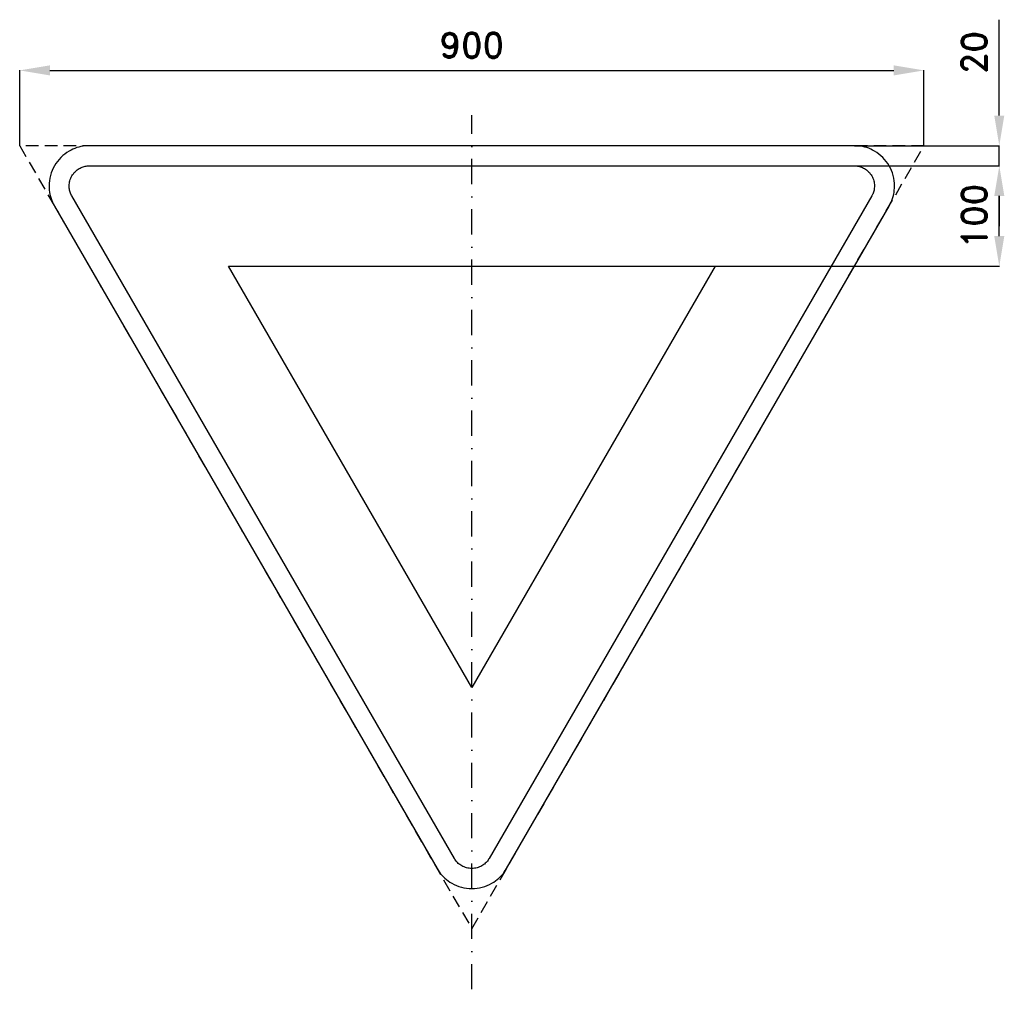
# Model space of a CAD drawing. Header units: millimetres. Extents: x -29 to 951, y -100 to 865.
import ezdxf

# ---------------------------------------------------------------- set-up
doc = ezdxf.new("R2010")
doc.units = ezdxf.units.MM
doc.header["$LTSCALE"] = 5
doc.linetypes.add('ČERCHOVANÁX2', pattern=[2, 1, -0.5, 0, -0.5])
doc.linetypes.add('ČÁRKOVANÁX2', pattern=[1.5, 1, -0.5])
doc.layers.add('Kóty', color=2, linetype='Continuous')
doc.layers.add('Značka', color=7, linetype='Continuous')
doc.styles.get("Standard").update_dxf_attribs({"font": 'romand.shx', "height": 25})
doc.dimstyles.get("Standard").update_dxf_attribs({"dimtxt": 25, "dimasz": 30, "dimexe": 0.18, "dimexo": 0.0625, "dimgap": 12.5, "dimtad": 1, "dimdec": 0, "dimzin": 0, "dimdsep": 46, "dimtxsty": 'Standard', "dimcen": 0.09, "dimadec": 0, "dimazin": 0, "dimtfac": 1, "dimtdec": 0, "dimtofl": 0, "dimtmove": 0, "dimatfit": 3, "dimfxl": 1, "dimtolj": 1, "dimtzin": 0, "dimarcsym": 0})

# ---------------------------------------------------------------- blocks, each defined once
blk = doc.blocks.new('*D0')
at = {"layer": 'Defpoints', "color": 0, "transparency": 16777216}
for p in [(870.72, 814.42), (-29.28, 739.42), (870.72, 739.42)]:
    blk.add_point(p, dxfattribs=at)
at = {"layer": 'Kóty', "color": 0, "lineweight": -2, "transparency": 16777216}
for p, q in [((-29.28, 739.48), (-29.28, 814.6)), ((0.72, 814.42), (840.72, 814.42)), ((870.72, 739.48), (870.72, 814.6))]:
    blk.add_line(p, q, dxfattribs=at)
at = {"layer": 'Kóty', "color": 0, "transparency": 16777216}
for points in [[(0.72, 819.42), (0.72, 809.42), (-29.28, 814.42)], [(840.72, 819.42), (840.72, 809.42), (870.72, 814.42)]]:
    blk.add_solid(points, dxfattribs=at)
at = {"layer": 'Kóty', "color": 0, "transparency": 16777216, "insert": (420.72, 839.42), "char_height": 25, "attachment_point": 5}
blk.add_mtext('\\A1;900', dxfattribs=at)
blk = doc.blocks.new('*D1')
at = {"layer": 'Defpoints', "color": 0, "transparency": 16777216}
for p in [(636.68, 719.42), (945.72, 719.42), (636.68, 619.42)]:
    blk.add_point(p, dxfattribs=at)
at = {"layer": 'Kóty', "color": 0, "lineweight": -2, "transparency": 16777216}
for p, q in [((636.74, 719.42), (945.9, 719.42)), ((945.72, 649.42), (945.72, 689.42)), ((636.74, 619.42), (945.9, 619.42))]:
    blk.add_line(p, q, dxfattribs=at)
at = {"layer": 'Kóty', "color": 0, "transparency": 16777216}
for points in [[(940.72, 689.42), (950.72, 689.42), (945.72, 719.42)], [(940.72, 649.42), (950.72, 649.42), (945.72, 619.42)]]:
    blk.add_solid(points, dxfattribs=at)
at = {"layer": 'Kóty', "color": 0, "transparency": 16777216, "insert": (920.72, 669.42), "char_height": 25, "attachment_point": 5, "rotation": 90}
blk.add_mtext('\\A1;100', dxfattribs=at)
blk = doc.blocks.new('*D2')
at = {"layer": 'Defpoints', "color": 0, "transparency": 16777216}
for p in [(801.44, 739.42), (945.72, 739.42), (801.43, 719.42)]:
    blk.add_point(p, dxfattribs=at)
at = {"layer": 'Kóty', "color": 0, "lineweight": -2, "transparency": 16777216}
for p, q in [((945.72, 769.42), (945.72, 864.9)), ((801.5, 739.42), (945.9, 739.42)), ((801.5, 719.42), (945.9, 719.42)), ((945.72, 689.42), (945.72, 659.42))]:
    blk.add_line(p, q, dxfattribs=at)
at = {"layer": 'Kóty', "color": 0, "transparency": 16777216}
for points in [[(940.72, 769.42), (950.72, 769.42), (945.72, 739.42)], [(940.72, 689.42), (950.72, 689.42), (945.72, 719.42)]]:
    blk.add_solid(points, dxfattribs=at)
at = {"layer": 'Kóty', "color": 0, "transparency": 16777216, "insert": (920.72, 832.16), "char_height": 25, "attachment_point": 5, "rotation": 90}
blk.add_mtext('\\A1;20', dxfattribs=at)

msp = doc.modelspace()

# ---------------------------------------------------------------- linework, layer by layer
at = {"layer": 'Kóty'}
msp.add_lwpolyline([(945.72, 719.42), (945.72, 739.42)], dxfattribs=at)
at = {"layer": 'Značka', "color": 6, "linetype": 'ČERCHOVANÁX2', "lineweight": 25, "ltscale": 5}
msp.add_line((420.72, -100.29), (420.72, 769.71), dxfattribs=at)
at = {"layer": 'Značka', "color": 6, "linetype": 'ČÁRKOVANÁX2', "ltscale": 2.5}
msp.add_lwpolyline([(-29.28, 739.42), (420.72, -40), (870.72, 739.42)], close=True, dxfattribs=at)
at = {"layer": 'Značka', "color": 5}
msp.add_lwpolyline([(5.36, 679.42), (386.08, 20), (387.19, 18.23), (388.36, 16.49, 0.055768), (393.9, 10.25, 0.055976), (400.72, 5.36, 0.069563), (410.35, 1.29, 0.069792), (420.72, 0, 0.069497), (431.07, 1.3, 0.067729), (440.72, 5.36, 0.055938), (447.58, 10.23, 0.061128), (453.08, 16.49), (454.25, 18.22), (455.36, 20), (836.08, 679.42), (837.05, 681.27, 0.010712), (837.98, 683.15, 0.055707), (840.61, 691.07, 0.055982), (841.44, 699.42, 0.069584), (840.15, 709.8, 0.069768), (836.08, 719.42, 0.069479), (829.77, 727.74, 0.067771), (821.44, 734.06, 0.055968), (813.79, 737.57, 0.061102), (805.62, 739.2, 0.012223), (803.53, 739.35, 0.004116), (801.44, 739.42), (40, 739.42), (37.91, 739.34), (35.82, 739.2, 0.055792), (27.65, 737.53, 0.055985), (20, 734.06, 0.069582), (11.66, 727.76, 0.069789), (5.36, 719.42, 0.069491), (1.31, 709.8, 0.067787), (0, 699.42, 0.055937), (0.79, 691.05, 0.060946), (3.46, 683.15), (4.38, 681.27), (5.36, 679.42)], format="xyb", dxfattribs=at)
at = {"layer": 'Značka', "color": 1}
msp.add_lwpolyline([(40, 719.42), (801.43, 719.42, -0.003561), (802.48, 719.38, -0.01079), (803.53, 719.31, -0.055813), (807.61, 718.47, -0.055978), (811.43, 716.74, -0.069561), (815.61, 713.59, -0.069786), (818.76, 709.42, -0.069513), (820.78, 704.61, -0.067822), (821.43, 699.42, -0.055944), (821.04, 695.24, -0.060884), (819.71, 691.29, -0.012192), (819.25, 690.35), (818.76, 689.42), (438.04, 30), (437.48, 29.11), (436.9, 28.24, -0.055859), (434.13, 25.12, -0.056037), (430.72, 22.68, -0.069584), (425.9, 20.64, -0.069736), (420.72, 20, -0.069445), (415.54, 20.65, -0.067766), (410.72, 22.68, -0.055991), (407.29, 25.11, -0.061162), (404.54, 28.24), (403.95, 29.11), (403.4, 30), (22.68, 689.42), (22.19, 690.35), (21.73, 691.29, -0.055624), (20.41, 695.25, -0.055934), (20, 699.42, -0.06957), (20.64, 704.61, -0.069825), (22.68, 709.42, -0.069534), (25.83, 713.58, -0.06773), (30, 716.74, -0.055916), (33.82, 718.5, -0.061112), (37.91, 719.31), (38.95, 719.38), (40, 719.42)], format="xyb", dxfattribs=at)
msp.add_lwpolyline([(662.87, 619.42), (420.72, 200), (178.56, 619.42)], close=True, dxfattribs=at)

# ---------------------------------------------------------------- dimensions: what is measured, and where the dimension line sits
at = {"layer": 'Kóty'}
for base, p1, p2, picture, middle in [((945.72, 739.42), (801.43, 719.42), (801.44, 739.42), '*D2', (920.72, 832.16)), ((945.72, 719.42), (636.68, 619.42), (636.68, 719.42), '*D1', (920.72, 669.42))]:
    dim = msp.add_linear_dim(base=base, p1=p1, p2=p2, angle=90, dimstyle='Standard', dxfattribs=at)
    dim.commit()
    dim.dimension.update_dxf_attribs({"geometry": picture, "text_midpoint": middle})
dim = msp.add_linear_dim(base=(870.72, 814.42), p1=(-29.28, 739.42), p2=(870.72, 739.42), dimstyle='Standard', dxfattribs=at)
dim.commit()
dim.dimension.update_dxf_attribs({"geometry": '*D0', "text_midpoint": (420.72, 839.42)})

doc.saveas('drawing.dxf')
